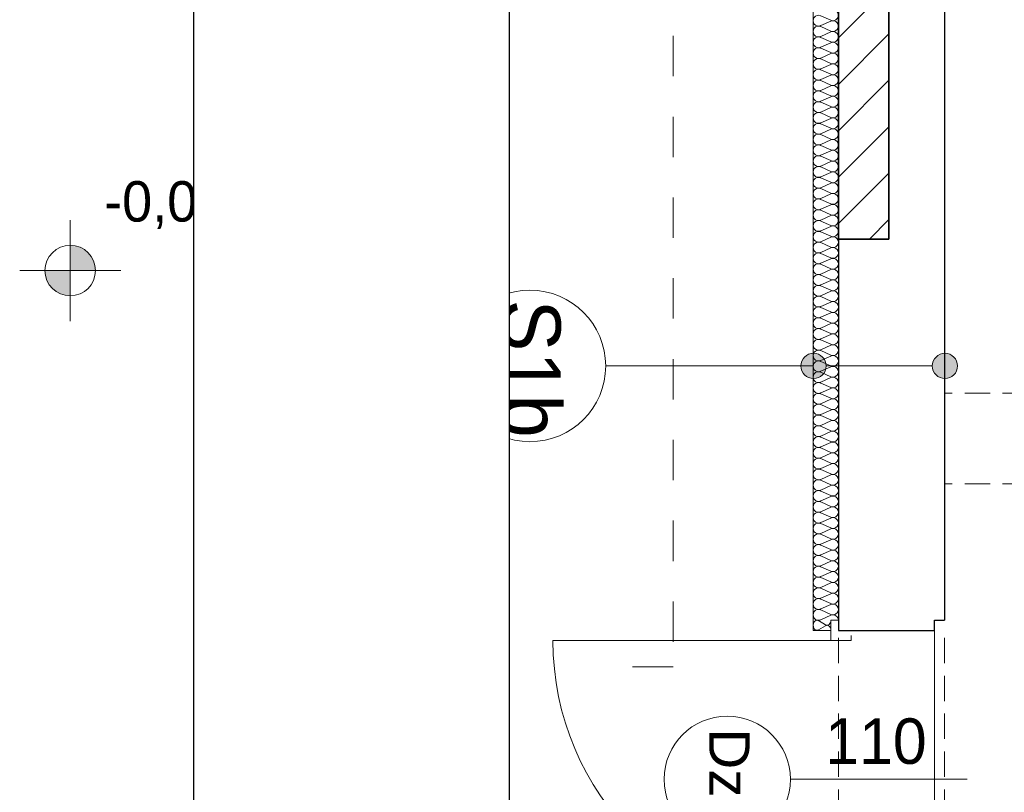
# Model space of a CAD drawing. Header units: inches. Extents: x -515158 to -470211, y -1887 to 84268.
# Tile 7 of 102: x -510139 to -506242, y 6726 to 9786. Entities that reach past the tile are written whole.
import ezdxf

# ---------------------------------------------------------------- set-up
doc = ezdxf.new("R2010")
doc.units = ezdxf.units.IN
doc.header["$MEASUREMENT"] = 0
doc.set_wipeout_variables(frame=1)
doc.linetypes.add('Krawędzie ukryte', pattern=[150, 100, -50])
doc.linetypes.add('Przerywana', pattern=[320, 160, -160])
for name, color, linetype, lineweight in [('#podkład', 252, 'Continuous', 9), ('Arch drzwi_Nr_Pióra__10', 252, 'Continuous', 18), ('Arch ocieplenie_Nr_Pióra__9', 252, 'Continuous', 9), ('Arch opisy okien_Nr_Pióra__9', 252, 'Continuous', 9), ('Arch opisy_Nr_Pióra__1', 252, 'Continuous', 25), ('Arch opisy_Nr_Pióra__21', 252, 'Continuous', 9), ('Arch opisy_Nr_Pióra__9', 252, 'Continuous', 9), ('Arch wykończenie_Nr_Pióra__3', 252, 'Continuous', 18), ('Arch zmurowania_Nr_Pióra__21', 252, 'Continuous', 9), ('Arch zmurowania_Nr_Pióra__27', 252, 'Continuous', 35), ('INWENT OPISY_Nr_Pióra__9', 252, 'Continuous', 9), ('INWENT RZĘDNE_Nr_Pióra__21', 252, 'Continuous', 9), ('INWENT. DRZWI_Nr_Pióra__5', 252, 'Continuous', 13), ('INWENT.ŚCIANY_Nr_Pióra__1', 252, 'Continuous', 25), ('INWENT.ŚCIANY_Nr_Pióra__21', 252, 'Continuous', 9), ('Istniejące stropy_Nr_Pióra__5', 252, 'Continuous', 13)]:
    doc.layers.add(name, color=color, linetype=linetype, lineweight=lineweight)
doc.layers.add('_TABELA', color=7, linetype='Continuous')
doc.styles.add('GENERATED_STYLE_10', font='arial.ttf')
doc.styles.add('GENERATED_STYLE_3', font='txt')
doc.styles.add('GENERATED_STYLE_6', font='txt')
doc.styles.add('GENERATED_STYLE_7', font='txt')

# ---------------------------------------------------------------- blocks, each defined once
blk = doc.blocks.new('parter')
at = {"layer": 'Arch opisy_Nr_Pióra__21', "linetype": 'Continuous'}
for points in [[(-506946.7, 40544.8), (-506950.5, 40564), (-506961.4, 40580.2), (-506977.6, 40591), (-506996.7, 40594.8), (-507015.9, 40591), (-507032.1, 40580.2), (-507042.9, 40564), (-507046.7, 40544.8), (-507042.9, 40525.7), (-507032.1, 40509.5), (-507015.9, 40498.6), (-506996.7, 40494.8), (-506977.6, 40498.6), (-506961.4, 40509.5), (-506950.5, 40525.7)], [(-506426.7, 40544.8), (-506430.5, 40564), (-506441.4, 40580.2), (-506457.6, 40591), (-506476.7, 40594.8), (-506495.8, 40591), (-506512.1, 40580.2), (-506522.9, 40564), (-506526.7, 40544.8), (-506522.9, 40525.7), (-506512.1, 40509.5), (-506495.8, 40498.6), (-506476.7, 40494.8), (-506457.6, 40498.6), (-506441.4, 40509.5), (-506430.5, 40525.7)]]:
    blk.add_hatch(color=252, dxfattribs=at).paths.add_polyline_path(points, flags=0)
at = {"layer": 'Arch zmurowania_Nr_Pióra__21', "linetype": 'Continuous'}
h = blk.add_hatch(dxfattribs=at)
h.set_pattern_fill('Common_Brick', color=252, style=0, pattern_type=2)
h.set_pattern_definition([(45, (0, 0), (-91.923878, 91.923878), [])])
h.paths.add_polyline_path([(-506698.3, 41047.6), (-506698.3, 41947.6), (-506898.3, 41947.6), (-506898.3, 41047.6)], flags=0)
at = {"layer": 'INWENT RZĘDNE_Nr_Pióra__21', "linetype": 'Continuous'}
for points in [[(-509938.7, 40922.6), (-509838.7, 40922.6), (-509846.3, 40960.9), (-509868, 40993.3), (-509900.4, 41015), (-509938.7, 41022.6)], [(-509938.7, 40922.6), (-510038.7, 40922.6), (-510031.1, 40884.3), (-510009.4, 40851.9), (-509977, 40830.2), (-509938.7, 40822.6)]]:
    blk.add_hatch(color=252, dxfattribs=at).paths.add_polyline_path(points, flags=0)
at = {"layer": 'Arch drzwi_Nr_Pióra__10', "color": 252, "linetype": 'Continuous'}
for p, q in [((-506928.3, 39537.6), (-506928.3, 39457.6)), ((-506928.3, 39537.6), (-506898.3, 39537.6)), ((-506848.3, 39457.6), (-506848.3, 39477.6)), ((-506928.3, 39457.6), (-508028.3, 39457.6)), ((-506928.3, 39457.6), (-506848.3, 39457.6))]:
    blk.add_line(p, q, dxfattribs=at)
blk.add_arc((-506928.3, 39457.6), 1100, 180, 270, dxfattribs=at)
at = {"layer": 'Arch ocieplenie_Nr_Pióra__9', "color": 252, "linetype": 'Continuous'}
for p, q in [((-506968.5, 41931.9), (-506928.1, 41914.1)), ((-506928.1, 41910.5), (-506968.5, 41892.7)), ((-506968.5, 41889.1), (-506928.1, 41871.3)), ((-506928.1, 41867.7), (-506968.5, 41849.9)), ((-506968.5, 41846.3), (-506928.1, 41828.5)), ((-506928.1, 41824.9), (-506968.5, 41807.1)), ((-506968.5, 41803.5), (-506928.1, 41785.7)), ((-506928.1, 41782.1), (-506968.5, 41764.3)), ((-506968.5, 41760.8), (-506928.1, 41743)), ((-506928.1, 41739.4), (-506968.5, 41721.6)), ((-506968.5, 41718), (-506928.1, 41700.2)), ((-506928.1, 41696.6), (-506968.5, 41678.8)), ((-506968.5, 41675.2), (-506928.1, 41657.4)), ((-506928.1, 41653.8), (-506968.5, 41636)), ((-506968.5, 41632.4), (-506928.1, 41614.6)), ((-506928.1, 41611), (-506968.5, 41593.2)), ((-506968.5, 41589.6), (-506928.1, 41571.8)), ((-506928.1, 41568.2), (-506968.5, 41550.4)), ((-506968.5, 41546.8), (-506928.1, 41529)), ((-506928.1, 41525.4), (-506968.5, 41507.6)), ((-506968.5, 41504), (-506928.1, 41486.2)), ((-506928.1, 41482.6), (-506968.5, 41464.8)), ((-506968.5, 41461.2), (-506928.1, 41443.4)), ((-506928.1, 41439.9), (-506968.5, 41422.1)), ((-506968.5, 41418.5), (-506928.1, 41400.7)), ((-506928.1, 41397.1), (-506968.5, 41379.3)), ((-506968.5, 41375.7), (-506928.1, 41357.9)), ((-506928.1, 41354.3), (-506968.5, 41336.5)), ((-506968.5, 41332.9), (-506928.1, 41315.1)), ((-506928.1, 41311.5), (-506968.5, 41293.7)), ((-506968.5, 41290.1), (-506928.1, 41272.3)), ((-506928.1, 41268.7), (-506968.5, 41250.9)), ((-506968.5, 41247.3), (-506928.1, 41229.5)), ((-506928.1, 41225.9), (-506968.5, 41208.1)), ((-506968.5, 41204.5), (-506928.1, 41186.7)), ((-506928.1, 41183.1), (-506968.5, 41165.3)), ((-506968.5, 41161.7), (-506928.1, 41143.9)), ((-506928.1, 41140.3), (-506968.5, 41122.5)), ((-506968.5, 41118.9), (-506928.1, 41101.2)), ((-506928.1, 41097.6), (-506968.5, 41079.8)), ((-506968.5, 41076.2), (-506928.1, 41058.4)), ((-506928.1, 41054.8), (-506968.5, 41037)), ((-506968.5, 41033.4), (-506928.1, 41015.6)), ((-506928.1, 41012), (-506968.5, 40994.2)), ((-506968.5, 40990.6), (-506928.1, 40972.8)), ((-506928.1, 40969.2), (-506968.5, 40951.4)), ((-506968.5, 40947.8), (-506928.1, 40930)), ((-506928.1, 40926.4), (-506968.5, 40908.6)), ((-506968.5, 40905), (-506928.1, 40887.2)), ((-506928.1, 40883.6), (-506968.5, 40865.8)), ((-506968.5, 40862.2), (-506928.1, 40844.4)), ((-506928.1, 40840.8), (-506968.5, 40823)), ((-506968.5, 40819.4), (-506928.1, 40801.6)), ((-506928.1, 40798), (-506968.5, 40780.2)), ((-506968.5, 40776.7), (-506928.1, 40758.9)), ((-506928.1, 40755.3), (-506968.5, 40737.5)), ((-506968.5, 40733.9), (-506928.1, 40716.1)), ((-506928.1, 40712.5), (-506968.5, 40694.7)), ((-506968.5, 40691.1), (-506928.1, 40673.3)), ((-506928.1, 40669.7), (-506968.5, 40651.9)), ((-506968.5, 40648.3), (-506928.1, 40630.5)), ((-506928.1, 40626.9), (-506968.5, 40609.1)), ((-506968.5, 40605.5), (-506928.1, 40587.7)), ((-506928.1, 40584.1), (-506968.5, 40566.3)), ((-506968.5, 40562.7), (-506928.1, 40544.9)), ((-506928.1, 40541.3), (-506968.5, 40523.5)), ((-506968.5, 40519.9), (-506928.1, 40502.1)), ((-506928.1, 40498.5), (-506968.5, 40480.7)), ((-506968.5, 40477.1), (-506928.1, 40459.3)), ((-506928.1, 40455.8), (-506968.5, 40438)), ((-506968.5, 40434.4), (-506928.1, 40416.6)), ((-506928.1, 40413), (-506968.5, 40395.2)), ((-506968.5, 40391.6), (-506928.1, 40373.8)), ((-506928.1, 40370.2), (-506968.5, 40352.4)), ((-506968.5, 40348.8), (-506928.1, 40331)), ((-506928.1, 40327.4), (-506968.5, 40309.6)), ((-506968.5, 40306), (-506928.1, 40288.2)), ((-506928.1, 40284.6), (-506968.5, 40266.8)), ((-506968.5, 40263.2), (-506928.1, 40245.4)), ((-506928.1, 40241.8), (-506968.5, 40224)), ((-506968.5, 40220.4), (-506928.1, 40202.6)), ((-506928.1, 40199), (-506968.5, 40181.2)), ((-506968.5, 40177.6), (-506928.1, 40159.8)), ((-506928.1, 40156.2), (-506968.5, 40138.4)), ((-506968.5, 40134.9), (-506928.1, 40117.1)), ((-506928.1, 40113.5), (-506968.5, 40095.7)), ((-506968.5, 40092.1), (-506928.1, 40074.3)), ((-506928.1, 40070.7), (-506968.5, 40052.9)), ((-506968.5, 40049.3), (-506928.1, 40031.5)), ((-506928.1, 40027.9), (-506968.5, 40010.1)), ((-506968.5, 40006.5), (-506928.1, 39988.7)), ((-506928.1, 39985.1), (-506968.5, 39967.3)), ((-506968.5, 39963.7), (-506928.1, 39945.9)), ((-506928.1, 39942.3), (-506968.5, 39924.5)), ((-506968.5, 39920.9), (-506928.1, 39903.1)), ((-506928.1, 39899.5), (-506968.5, 39881.7)), ((-506968.5, 39878.1), (-506928.1, 39860.3)), ((-506928.1, 39856.7), (-506968.5, 39838.9)), ((-506968.5, 39835.3), (-506928.1, 39817.5)), ((-506928.1, 39813.9), (-506968.5, 39796.2)), ((-506968.5, 39792.6), (-506928.1, 39774.8)), ((-506928.1, 39771.2), (-506968.5, 39753.4)), ((-506968.5, 39749.8), (-506928.1, 39732)), ((-506928.1, 39728.4), (-506968.5, 39710.6)), ((-506968.5, 39707), (-506928.1, 39689.2)), ((-506928.1, 39685.6), (-506968.5, 39667.8)), ((-506968.5, 39664.2), (-506928.1, 39646.4)), ((-506928.1, 39642.8), (-506968.5, 39625)), ((-506968.5, 39621.4), (-506928.1, 39603.6)), ((-506928.1, 39600), (-506968.5, 39582.2)), ((-506968.5, 39578.6), (-506928.1, 39560.8)), ((-506928.1, 39557.2), (-506968.5, 39539.4)), ((-506977.5, 39536), (-506949.2, 39519.3)), ((-506949.2, 39516), (-506977.5, 39499.3))]:
    blk.add_line(p, q, dxfattribs=at)
for centre, major_axis, ratio, start_param, end_param in [((-506977.1, 41912.3), (0, -21.4), 0.994127, 2.728799, 6.695979), ((-506919.6, 41933.7), (0, -21.4), 0.994127, 5.870392, 9.837571), ((-506977.1, 41869.5), (0, -21.4), 0.994127, 2.728799, 6.695979), ((-506919.6, 41890.9), (0, -21.4), 0.994127, 5.870392, 9.837571), ((-506919.6, 41848.1), (0, -21.4), 0.994127, 5.870392, 9.837571), ((-506977.1, 41826.7), (0, -21.4), 0.994127, 2.728799, 6.695979), ((-506919.6, 41805.3), (0, -21.4), 0.994127, 5.870392, 9.837571), ((-506977.1, 41783.9), (0, -21.4), 0.994127, 2.728799, 6.695979), ((-506919.6, 41762.6), (0, -21.4), 0.994127, 5.870392, 9.837571), ((-506977.1, 41741.2), (0, -21.4), 0.994127, 2.728799, 6.695979), ((-506919.6, 41719.8), (0, -21.4), 0.994127, 5.870392, 9.837571), ((-506977.1, 41698.4), (0, -21.4), 0.994127, 2.728799, 6.695979), ((-506919.6, 41677), (0, -21.4), 0.994127, 5.870392, 9.837571), ((-506977.1, 41655.6), (0, -21.4), 0.994127, 2.728799, 6.695979), ((-506977.1, 41612.8), (0, -21.4), 0.994127, 2.728799, 6.695979), ((-506919.6, 41634.2), (0, -21.4), 0.994127, 5.870392, 9.837571), ((-506977.1, 41570), (0, -21.4), 0.994127, 2.728799, 6.695979), ((-506919.6, 41591.4), (0, -21.4), 0.994127, 5.870392, 9.837571), ((-506977.1, 41527.2), (0, -21.4), 0.994127, 2.728799, 6.695979), ((-506919.6, 41548.6), (0, -21.4), 0.994127, 5.870392, 9.837571), ((-506977.1, 41484.4), (0, -21.4), 0.994127, 2.728799, 6.695979), ((-506919.6, 41505.8), (0, -21.4), 0.994127, 5.870392, 9.837571), ((-506977.1, 41441.6), (0, -21.4), 0.994127, 2.728799, 6.695979), ((-506919.6, 41463), (0, -21.4), 0.994127, 5.870392, 9.837571), ((-506919.6, 41420.3), (0, -21.4), 0.994127, 5.870392, 9.837571), ((-506977.1, 41398.9), (0, -21.4), 0.994127, 2.728799, 6.695979), ((-506919.6, 41377.5), (0, -21.4), 0.994127, 5.870392, 9.837571), ((-506977.1, 41356.1), (0, -21.4), 0.994127, 2.728799, 6.695979), ((-506919.6, 41334.7), (0, -21.4), 0.994127, 5.870392, 9.837571), ((-506977.1, 41313.3), (0, -21.4), 0.994127, 2.728799, 6.695979), ((-506919.6, 41291.9), (0, -21.4), 0.994127, 5.870392, 9.837571), ((-506977.1, 41270.5), (0, -21.4), 0.994127, 2.728799, 6.695979), ((-506919.6, 41249.1), (0, -21.4), 0.994127, 5.870392, 9.837571), ((-506977.1, 41227.7), (0, -21.4), 0.994127, 2.728799, 6.695979), ((-506977.1, 41184.9), (0, -21.4), 0.994127, 2.728799, 6.695979), ((-506919.6, 41206.3), (0, -21.4), 0.994127, 5.870392, 9.837571), ((-506977.1, 41142.1), (0, -21.4), 0.994127, 2.728799, 6.695979), ((-506919.6, 41163.5), (0, -21.4), 0.994127, 5.870392, 9.837571), ((-506977.1, 41099.4), (0, -21.4), 0.994127, 2.728799, 6.695979), ((-506919.6, 41120.7), (0, -21.4), 0.994127, 5.870392, 9.837571), ((-506977.1, 41056.6), (0, -21.4), 0.994127, 2.728799, 6.695979), ((-506919.6, 41078), (0, -21.4), 0.994127, 5.870392, 9.837571), ((-506977.1, 41013.8), (0, -21.4), 0.994127, 2.728799, 6.695979), ((-506919.6, 41035.2), (0, -21.4), 0.994127, 5.870392, 9.837571), ((-506919.6, 40992.4), (0, -21.4), 0.994127, 5.870392, 9.837571), ((-506977.1, 40971), (0, -21.4), 0.994127, 2.728799, 6.695979), ((-506919.6, 40949.6), (0, -21.4), 0.994127, 5.870392, 9.837571), ((-506977.1, 40928.2), (0, -21.4), 0.994127, 2.728799, 6.695979), ((-506919.6, 40906.8), (0, -21.4), 0.994127, 5.870392, 9.837571), ((-506977.1, 40885.4), (0, -21.4), 0.994127, 2.728799, 6.695979), ((-506919.6, 40864), (0, -21.4), 0.994127, 5.870392, 9.837571), ((-506977.1, 40842.6), (0, -21.4), 0.994127, 2.728799, 6.695979), ((-506919.6, 40821.2), (0, -21.4), 0.994127, 5.870392, 9.837571), ((-506977.1, 40799.8), (0, -21.4), 0.994127, 2.728799, 6.695979), ((-506919.6, 40778.5), (0, -21.4), 0.994127, 5.870392, 9.837571), ((-506977.1, 40757.1), (0, -21.4), 0.994127, 2.728799, 6.695979), ((-506977.1, 40714.3), (0, -21.4), 0.994127, 2.728799, 6.695979), ((-506919.6, 40735.7), (0, -21.4), 0.994127, 5.870392, 9.837571), ((-506977.1, 40671.5), (0, -21.4), 0.994127, 2.728799, 6.695979), ((-506919.6, 40692.9), (0, -21.4), 0.994127, 5.870392, 9.837571), ((-506977.1, 40628.7), (0, -21.4), 0.994127, 2.728799, 6.695979), ((-506919.6, 40650.1), (0, -21.4), 0.994127, 5.870392, 9.837571), ((-506977.1, 40585.9), (0, -21.4), 0.994127, 2.728799, 6.695979), ((-506919.6, 40607.3), (0, -21.4), 0.994127, 5.870392, 9.837571), ((-506919.6, 40564.5), (0, -21.4), 0.994127, 5.870392, 9.837571), ((-506977.1, 40543.1), (0, -21.4), 0.994127, 2.728799, 6.695979), ((-506919.6, 40521.7), (0, -21.4), 0.994127, 5.870392, 9.837571), ((-506977.1, 40500.3), (0, -21.4), 0.994127, 2.728799, 6.695979), ((-506919.6, 40478.9), (0, -21.4), 0.994127, 5.870392, 9.837571), ((-506977.1, 40457.6), (0, -21.4), 0.994127, 2.728799, 6.695979), ((-506919.6, 40436.2), (0, -21.4), 0.994127, 5.870392, 9.837571), ((-506977.1, 40414.8), (0, -21.4), 0.994127, 2.728799, 6.695979), ((-506919.6, 40393.4), (0, -21.4), 0.994127, 5.870392, 9.837571), ((-506977.1, 40372), (0, -21.4), 0.994127, 2.728799, 6.695979), ((-506919.6, 40350.6), (0, -21.4), 0.994127, 5.870392, 9.837571), ((-506977.1, 40329.2), (0, -21.4), 0.994127, 2.728799, 6.695979), ((-506977.1, 40286.4), (0, -21.4), 0.994127, 2.728799, 6.695979), ((-506919.6, 40307.8), (0, -21.4), 0.994127, 5.870392, 9.837571), ((-506977.1, 40243.6), (0, -21.4), 0.994127, 2.728799, 6.695979), ((-506919.6, 40265), (0, -21.4), 0.994127, 5.870392, 9.837571), ((-506977.1, 40200.8), (0, -21.4), 0.994127, 2.728799, 6.695979), ((-506919.6, 40222.2), (0, -21.4), 0.994127, 5.870392, 9.837571), ((-506977.1, 40158), (0, -21.4), 0.994127, 2.728799, 6.695979), ((-506919.6, 40179.4), (0, -21.4), 0.994127, 5.870392, 9.837571), ((-506919.6, 40136.6), (0, -21.4), 0.994127, 5.870392, 9.837571), ((-506977.1, 40115.3), (0, -21.4), 0.994127, 2.728799, 6.695979), ((-506919.6, 40093.9), (0, -21.4), 0.994127, 5.870392, 9.837571), ((-506977.1, 40072.5), (0, -21.4), 0.994127, 2.728799, 6.695979), ((-506919.6, 40051.1), (0, -21.4), 0.994127, 5.870392, 9.837571), ((-506977.1, 40029.7), (0, -21.4), 0.994127, 2.728799, 6.695979), ((-506919.6, 40008.3), (0, -21.4), 0.994127, 5.870392, 9.837571), ((-506977.1, 39986.9), (0, -21.4), 0.994127, 2.728799, 6.695979), ((-506919.6, 39965.5), (0, -21.4), 0.994127, 5.870392, 9.837571), ((-506977.1, 39944.1), (0, -21.4), 0.994127, 2.728799, 6.695979), ((-506919.6, 39922.7), (0, -21.4), 0.994127, 5.870392, 9.837571), ((-506977.1, 39901.3), (0, -21.4), 0.994127, 2.728799, 6.695979), ((-506977.1, 39858.5), (0, -21.4), 0.994127, 2.728799, 6.695979), ((-506919.6, 39879.9), (0, -21.4), 0.994127, 5.870392, 9.837571), ((-506977.1, 39815.7), (0, -21.4), 0.994127, 2.728799, 6.695979), ((-506919.6, 39837.1), (0, -21.4), 0.994127, 5.870392, 9.837571), ((-506977.1, 39773), (0, -21.4), 0.994127, 2.728799, 6.695979), ((-506919.6, 39794.4), (0, -21.4), 0.994127, 5.870392, 9.837571), ((-506977.1, 39730.2), (0, -21.4), 0.994127, 2.728799, 6.695979), ((-506919.6, 39751.6), (0, -21.4), 0.994127, 5.870392, 9.837571), ((-506977.1, 39687.4), (0, -21.4), 0.994127, 2.728799, 6.695979), ((-506919.6, 39708.8), (0, -21.4), 0.994127, 5.870392, 9.837571), ((-506919.6, 39666), (0, -21.4), 0.994127, 5.870392, 9.837571), ((-506977.1, 39644.6), (0, -21.4), 0.994127, 2.728799, 6.695979), ((-506919.6, 39623.2), (0, -21.4), 0.994127, 5.870392, 9.837571), ((-506977.1, 39601.8), (0, -21.4), 0.994127, 2.728799, 6.695979), ((-506919.6, 39580.4), (0, -21.4), 0.994127, 5.870392, 9.837571), ((-506977.1, 39559), (0, -21.4), 0.994127, 2.728799, 6.695979), ((-506919.6, 39537.6), (0, -21.4), 0.994127, 1.570796, 3.554385), ((-506983.4, 39517.6), (0, -20), 0.744374, 2.728799, 6.695979), ((-506943.2, 39537.6), (0, -20), 0.744374, 5.870392, 7.853982), ((-506943.2, 39497.6), (0, -20), 0.744374, 1.570796, 3.554385)]:
    blk.add_ellipse(centre, major_axis=major_axis, ratio=ratio, start_param=start_param, end_param=end_param, dxfattribs=at)
at = {"layer": 'Arch opisy_Nr_Pióra__21', "color": 252, "linetype": 'Przerywana'}
for p, q in [((-507552.8, 42172.1), (-507552.8, 39353.4)), ((-507552.8, 39353.4), (-507831.9, 39353.4))]:
    blk.add_line(p, q, dxfattribs=at)
at = {"layer": 'Arch opisy_Nr_Pióra__21', "color": 252, "linetype": 'Continuous'}
for p, q in [((-508895.7, 42047.6), (-508895.7, 41225)), ((-506996.7, 40544.8), (-507819.3, 40544.8)), ((-506526.7, 40544.8), (-506946.7, 40544.8))]:
    blk.add_line(p, q, dxfattribs=at)
for centre, radius in [((-508895.7, 40925), 300), ((-508119.3, 40544.8), 300), ((-506996.7, 40544.8), 50), ((-506476.7, 40544.8), 50)]:
    blk.add_circle(centre, radius, dxfattribs=at)
at = {"layer": 'Arch opisy_Nr_Pióra__9', "color": 252, "linetype": 'Continuous'}
blk.add_line((-507088.3, 38907.6), (-506388.3, 38907.6), dxfattribs=at)
blk.add_circle((-507338.3, 38907.6), 250, dxfattribs=at)
at = {"layer": 'Arch wykończenie_Nr_Pióra__3', "color": 252, "linetype": 'Continuous'}
for p, q in [((-506998.3, 39497.6), (-506998.3, 42047.6)), ((-506928.3, 39497.6), (-506998.3, 39497.6))]:
    blk.add_line(p, q, dxfattribs=at)
at = {"layer": 'Arch zmurowania_Nr_Pióra__27', "color": 252, "linetype": 'Continuous'}
for p, q in [((-506898.3, 41947.6), (-506898.3, 41047.6)), ((-506698.3, 41047.6), (-506698.3, 41947.6)), ((-506898.3, 41047.6), (-506698.3, 41047.6))]:
    blk.add_line(p, q, dxfattribs=at)
at = {"layer": 'INWENT RZĘDNE_Nr_Pióra__21', "color": 252, "linetype": 'Continuous'}
for p, q in [((-509938.7, 40722.6), (-509938.7, 41122.6)), ((-510138.7, 40922.6), (-509738.7, 40922.6))]:
    blk.add_line(p, q, dxfattribs=at)
blk.add_circle((-509938.7, 40922.6), 100, dxfattribs=at)
at = {"layer": 'INWENT. DRZWI_Nr_Pióra__5', "color": 252, "linetype": 'Continuous'}
blk.add_line((-506518.3, 38317.6), (-506518.3, 39497.6), dxfattribs=at)
at = {"layer": 'INWENT.ŚCIANY_Nr_Pióra__1', "color": 252, "linetype": 'Continuous'}
for p, q in [((-506478.3, 44627.6), (-506478.3, 39537.6)), ((-506698.3, 41947.6), (-506698.3, 41047.6)), ((-506898.3, 41047.6), (-506898.3, 39497.6)), ((-506698.3, 41047.6), (-506898.3, 41047.6)), ((-506518.3, 39537.6), (-506478.3, 39537.6)), ((-506518.3, 39497.6), (-506518.3, 39537.6)), ((-506898.3, 39497.6), (-506518.3, 39497.6))]:
    blk.add_line(p, q, dxfattribs=at)
at = {"layer": 'INWENT.ŚCIANY_Nr_Pióra__21', "color": 252, "linetype": 'Continuous'}
blk.add_line((-506898.3, 41947.6), (-506898.3, 41047.6), dxfattribs=at)
at = {"layer": 'Istniejące stropy_Nr_Pióra__5', "color": 252, "linetype": 'Krawędzie ukryte'}
for p, q in [((-501348.3, 40437.6), (-506478.3, 40437.6)), ((-501348.3, 40077.6), (-506478.3, 40077.6)), ((-506898.3, 38317.6), (-506898.3, 39497.6)), ((-506478.3, 38317.6), (-506478.3, 39497.6))]:
    blk.add_line(p, q, dxfattribs=at)
at = {"layer": 'Arch opisy okien_Nr_Pióra__9', "color": 252, "linetype": 'Continuous', "style": 'GENERATED_STYLE_10'}
blk.add_text('Dz2', height=160, rotation=270, dxfattribs=at).set_placement((-507409.7, 39108.8))
at = {"layer": 'Arch opisy_Nr_Pióra__1', "color": 252, "linetype": 'Continuous', "style": 'GENERATED_STYLE_7'}
blk.add_text('S3b', height=230, dxfattribs=at).set_placement((-509180.5, 40816.4))
blk.add_text('S1b', height=230, rotation=270, dxfattribs=at).set_placement((-508227.9, 40807.7))
at = {"layer": 'INWENT OPISY_Nr_Pióra__9', "color": 252, "linetype": 'Continuous', "style": 'GENERATED_STYLE_6'}
blk.add_text('110', height=180, dxfattribs=at).set_placement((-506950.5, 38968.8))
at = {"layer": 'INWENT RZĘDNE_Nr_Pióra__21', "color": 252, "insert": (-509804.6, 41086.9), "char_height": 160, "attachment_point": 7, "style": 'GENERATED_STYLE_3'}
blk.add_mtext('{-0,02}', dxfattribs=at)

msp = doc.modelspace()

# ---------------------------------------------------------------- block references
at = {"layer": '#podkład'}
msp.add_blockref('parter', (0, -32129.9), dxfattribs=at)

# ---------------------------------------------------------------- next in the draw order: wipeouts: each hides what was drawn before it
msp.add_wipeout([(-509451, 18625.2), (-508201, 18320.2), (-508201, 4080.2), (-509451, 3775.2)])

# ---------------------------------------------------------------- next in the draw order: wipeouts: each hides what was drawn before it
msp.add_wipeout([(-509451, 3775.2), (-508201, 4080.2), (-488751, 4080.2), (-488751, 18320.2), (-488451, 18625.2), (-488451, 3775.2)])

# ---------------------------------------------------------------- next in the draw order: linework, layer by layer
at = {"layer": '_TABELA', "color": 7}
msp.add_lwpolyline([(-509451, 18625.2), (-488451, 18625.2), (-509451, 18625.2), (-509451, 3775.2), (-488451, 3775.2), (-488451, 18625.2)], dxfattribs=at)
msp.add_lwpolyline([(-488751, 18320.2), (-508201, 18320.2), (-508201, 4080.2), (-488751, 4080.2)], close=True, dxfattribs=at)

doc.saveas('drawing.dxf')
